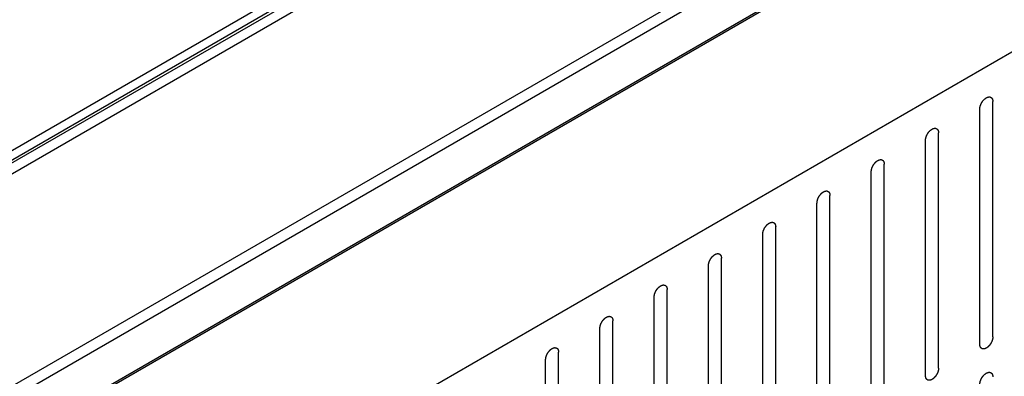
# Model space of a CAD drawing. Header units: inches. Extents: x 5 to 265, y 5 to 171.
# Tile 163 of 212: x 196.33 to 200.35, y 141.76 to 143.21. Entities that reach past the tile are written whole.
import ezdxf

# ---------------------------------------------------------------- set-up
doc = ezdxf.new("R2010")
doc.units = ezdxf.units.IN
doc.header["$LTSCALE"] = 14.96
doc.header["$MEASUREMENT"] = 0
doc.layers.get('0').update_dxf_attribs({"linetype": 'CONTINUOUS'})
doc.layers.add('03_ALL_AXES', color=7, linetype='CONTINUOUS')

msp = doc.modelspace()

# ---------------------------------------------------------------- linework, layer by layer
at = {"color": 7, "linetype": 'Continuous'}
for p, q in [((188.6146, 138.2434), (202.5742, 146.303)), ((188.6478, 138.2242), (202.6075, 146.2838)), ((188.7219, 138.2543), (202.5869, 146.2592)), ((188.7963, 138.2536), (202.6414, 146.247)), ((201.1777, 144.3083), (192.4697, 139.2808)), ((201.1848, 144.3042), (192.4769, 139.2767)), ((201.8407, 143.9256), (193.1327, 138.898)), ((200.2984, 141.9194), (200.2984, 142.8788)), ((200.2454, 141.8888), (200.2454, 142.8482)), ((200.0771, 141.7916), (200.0771, 142.751)), ((200.0241, 141.761), (200.0241, 142.7204)), ((199.8558, 141.6638), (199.8558, 142.6232)), ((199.8027, 141.6332), (199.8027, 142.5926)), ((199.6344, 141.5361), (199.6344, 142.4955)), ((199.5814, 141.5054), (199.5814, 142.4648)), ((199.3601, 141.3777), (199.3601, 142.3371)), ((199.4131, 141.4083), (199.4131, 142.3677)), ((199.1918, 141.2805), (199.1918, 142.2399)), ((199.1388, 141.2499), (199.1388, 142.2093)), ((198.9705, 141.1527), (198.9705, 142.1121)), ((198.9174, 141.1221), (198.9174, 142.0815)), ((198.7492, 141.0249), (198.7492, 141.9843)), ((198.6961, 140.9943), (198.6961, 141.9537)), ((198.5278, 140.8972), (198.5278, 141.8566)), ((198.4748, 140.8665), (198.4748, 141.8259))]:
    msp.add_line(p, q, dxfattribs=at)
for points in [[(200.2454, 142.8482), (200.2454, 142.8487), (200.2455, 142.8497), (200.2456, 142.8513), (200.2457, 142.8526), (200.2458, 142.8535), (200.2459, 142.854), (200.2459, 142.8544), (200.246, 142.8548), (200.2461, 142.8554), (200.2463, 142.8563), (200.2466, 142.8577), (200.247, 142.8591), (200.2472, 142.86), (200.2473, 142.8606), (200.2474, 142.861), (200.2475, 142.8614), (200.2477, 142.862), (200.2481, 142.8629), (200.2486, 142.8643), (200.2491, 142.8657), (200.2495, 142.8667), (200.2497, 142.8673), (200.2498, 142.8677), (200.25, 142.8681), (200.2503, 142.8686), (200.2508, 142.8696), (200.2515, 142.871), (200.2522, 142.8724), (200.2527, 142.8733), (200.2529, 142.8739), (200.2531, 142.8743), (200.2534, 142.8747), (200.2537, 142.8752), (200.2543, 142.8761), (200.2552, 142.8774), (200.256, 142.8786), (200.2566, 142.8795), (200.2569, 142.88), (200.2571, 142.8804), (200.2574, 142.8808), (200.2578, 142.8812), (200.2585, 142.882), (200.2594, 142.8831), (200.2604, 142.8843), (200.261, 142.8851), (200.2614, 142.8855), (200.2617, 142.8859), (200.262, 142.8862), (200.2624, 142.8865), (200.2632, 142.8872), (200.2642, 142.8882), (200.2652, 142.8891), (200.2659, 142.8898), (200.2664, 142.8902), (200.2667, 142.8905), (200.267, 142.8907), (200.2674, 142.891), (200.2682, 142.8915), (200.2693, 142.8923), (200.2704, 142.893), (200.2711, 142.8936), (200.2716, 142.8939), (200.2719, 142.8941), (200.2722, 142.8942), (200.2727, 142.8945), (200.2734, 142.8948), (200.2745, 142.8953), (200.2755, 142.8958), (200.2763, 142.8961), (200.2767, 142.8963), (200.2771, 142.8965), (200.2774, 142.8966), (200.2778, 142.8967), (200.2785, 142.8968), (200.2795, 142.8971), (200.2806, 142.8973), (200.2813, 142.8975), (200.2817, 142.8976), (200.282, 142.8977), (200.2823, 142.8976), (200.2827, 142.8976), (200.2833, 142.8976), (200.2843, 142.8975), (200.2852, 142.8975), (200.2859, 142.8975), (200.2863, 142.8975), (200.2866, 142.8975), (200.2868, 142.8974), (200.2872, 142.8972), (200.2878, 142.897), (200.2886, 142.8967), (200.2895, 142.8964), (200.2901, 142.8962), (200.2904, 142.896), (200.2907, 142.896), (200.2909, 142.8958), (200.2911, 142.8956), (200.2916, 142.8952), (200.2923, 142.8946), (200.293, 142.894), (200.2935, 142.8936), (200.2937, 142.8934), (200.294, 142.8933), (200.2941, 142.893), (200.2943, 142.8927), (200.2946, 142.8921), (200.2952, 142.8913), (200.2957, 142.8905), (200.296, 142.8899), (200.2962, 142.8896), (200.2964, 142.8894), (200.2965, 142.8891), (200.2966, 142.8887), (200.2968, 142.888), (200.2971, 142.887), (200.2975, 142.886), (200.2977, 142.8853), (200.2978, 142.8848), (200.2979, 142.8846), (200.2979, 142.8842), (200.298, 142.8837), (200.298, 142.8829), (200.2982, 142.8817), (200.2983, 142.8802), (200.2984, 142.8793), (200.2984, 142.8788)], [(200.0241, 142.7204), (200.0241, 142.7209), (200.0242, 142.722), (200.0243, 142.7235), (200.0244, 142.7248), (200.0245, 142.7257), (200.0245, 142.7262), (200.0245, 142.7266), (200.0247, 142.727), (200.0248, 142.7276), (200.025, 142.7286), (200.0253, 142.7299), (200.0256, 142.7313), (200.0258, 142.7323), (200.026, 142.7328), (200.026, 142.7332), (200.0262, 142.7336), (200.0264, 142.7342), (200.0268, 142.7352), (200.0273, 142.7366), (200.0278, 142.7379), (200.0281, 142.7389), (200.0283, 142.7395), (200.0285, 142.7399), (200.0287, 142.7403), (200.029, 142.7409), (200.0295, 142.7418), (200.0302, 142.7432), (200.0309, 142.7446), (200.0313, 142.7456), (200.0316, 142.7461), (200.0318, 142.7465), (200.0321, 142.7469), (200.0324, 142.7474), (200.033, 142.7483), (200.0338, 142.7496), (200.0347, 142.7509), (200.0352, 142.7517), (200.0356, 142.7522), (200.0358, 142.7526), (200.0361, 142.753), (200.0365, 142.7534), (200.0372, 142.7542), (200.0381, 142.7554), (200.0391, 142.7565), (200.0397, 142.7573), (200.0401, 142.7577), (200.0404, 142.7581), (200.0407, 142.7584), (200.0411, 142.7588), (200.0418, 142.7594), (200.0429, 142.7604), (200.0439, 142.7613), (200.0446, 142.762), (200.045, 142.7624), (200.0453, 142.7627), (200.0457, 142.7629), (200.0461, 142.7632), (200.0469, 142.7638), (200.048, 142.7645), (200.049, 142.7653), (200.0498, 142.7658), (200.0502, 142.7661), (200.0506, 142.7663), (200.0509, 142.7665), (200.0513, 142.7667), (200.0521, 142.767), (200.0532, 142.7675), (200.0542, 142.768), (200.055, 142.7684), (200.0554, 142.7686), (200.0557, 142.7687), (200.056, 142.7688), (200.0565, 142.7689), (200.0572, 142.769), (200.0582, 142.7693), (200.0592, 142.7695), (200.06, 142.7697), (200.0604, 142.7698), (200.0607, 142.7699), (200.061, 142.7698), (200.0613, 142.7698), (200.062, 142.7698), (200.063, 142.7698), (200.0639, 142.7697), (200.0646, 142.7697), (200.065, 142.7697), (200.0653, 142.7697), (200.0655, 142.7696), (200.0658, 142.7695), (200.0664, 142.7692), (200.0673, 142.7689), (200.0681, 142.7686), (200.0687, 142.7684), (200.0691, 142.7683), (200.0693, 142.7682), (200.0695, 142.768), (200.0698, 142.7678), (200.0703, 142.7674), (200.071, 142.7668), (200.0717, 142.7663), (200.0721, 142.7659), (200.0724, 142.7656), (200.0726, 142.7655), (200.0728, 142.7652), (200.073, 142.7649), (200.0733, 142.7643), (200.0738, 142.7635), (200.0743, 142.7627), (200.0747, 142.7622), (200.0749, 142.7618), (200.0751, 142.7616), (200.0751, 142.7613), (200.0753, 142.7609), (200.0755, 142.7602), (200.0758, 142.7592), (200.0761, 142.7582), (200.0764, 142.7575), (200.0765, 142.7571), (200.0766, 142.7568), (200.0766, 142.7564), (200.0767, 142.7559), (200.0767, 142.7551), (200.0768, 142.7539), (200.077, 142.7525), (200.0771, 142.7515), (200.0771, 142.751)], [(199.8027, 142.5926), (199.8028, 142.5931), (199.8029, 142.5942), (199.803, 142.5957), (199.8031, 142.597), (199.8032, 142.5979), (199.8032, 142.5985), (199.8032, 142.5988), (199.8033, 142.5993), (199.8035, 142.5998), (199.8037, 142.6008), (199.804, 142.6021), (199.8043, 142.6035), (199.8045, 142.6045), (199.8046, 142.605), (199.8047, 142.6054), (199.8049, 142.6059), (199.8051, 142.6064), (199.8054, 142.6074), (199.806, 142.6088), (199.8065, 142.6102), (199.8068, 142.6111), (199.807, 142.6117), (199.8072, 142.6121), (199.8074, 142.6125), (199.8077, 142.6131), (199.8081, 142.6141), (199.8088, 142.6154), (199.8095, 142.6168), (199.81, 142.6178), (199.8103, 142.6183), (199.8105, 142.6188), (199.8108, 142.6191), (199.8111, 142.6196), (199.8117, 142.6205), (199.8125, 142.6218), (199.8133, 142.6231), (199.8139, 142.624), (199.8143, 142.6245), (199.8145, 142.6249), (199.8148, 142.6252), (199.8152, 142.6256), (199.8158, 142.6264), (199.8168, 142.6276), (199.8177, 142.6287), (199.8184, 142.6295), (199.8188, 142.63), (199.8191, 142.6303), (199.8194, 142.6306), (199.8198, 142.631), (199.8205, 142.6316), (199.8215, 142.6326), (199.8226, 142.6336), (199.8233, 142.6342), (199.8237, 142.6346), (199.824, 142.6349), (199.8243, 142.6351), (199.8248, 142.6354), (199.8255, 142.636), (199.8266, 142.6367), (199.8277, 142.6375), (199.8285, 142.638), (199.8289, 142.6383), (199.8293, 142.6386), (199.8296, 142.6387), (199.83, 142.6389), (199.8308, 142.6392), (199.8318, 142.6397), (199.8329, 142.6402), (199.8337, 142.6406), (199.8341, 142.6408), (199.8344, 142.641), (199.8347, 142.641), (199.8351, 142.6411), (199.8358, 142.6413), (199.8369, 142.6415), (199.8379, 142.6417), (199.8386, 142.6419), (199.839, 142.642), (199.8394, 142.6421), (199.8396, 142.642), (199.84, 142.642), (199.8407, 142.642), (199.8416, 142.642), (199.8426, 142.6419), (199.8433, 142.6419), (199.8436, 142.6419), (199.8439, 142.6419), (199.8442, 142.6418), (199.8445, 142.6417), (199.8451, 142.6415), (199.846, 142.6412), (199.8468, 142.6408), (199.8474, 142.6406), (199.8477, 142.6405), (199.848, 142.6404), (199.8482, 142.6402), (199.8485, 142.64), (199.849, 142.6396), (199.8496, 142.639), (199.8503, 142.6385), (199.8508, 142.6381), (199.8511, 142.6378), (199.8513, 142.6377), (199.8514, 142.6374), (199.8516, 142.6371), (199.852, 142.6366), (199.8525, 142.6358), (199.853, 142.6349), (199.8534, 142.6344), (199.8536, 142.6341), (199.8538, 142.6338), (199.8538, 142.6335), (199.854, 142.6331), (199.8542, 142.6324), (199.8545, 142.6314), (199.8548, 142.6304), (199.855, 142.6297), (199.8551, 142.6293), (199.8553, 142.629), (199.8553, 142.6286), (199.8553, 142.6281), (199.8554, 142.6273), (199.8555, 142.6261), (199.8556, 142.6247), (199.8557, 142.6237), (199.8558, 142.6232)], [(199.5814, 142.4648), (199.5815, 142.4654), (199.5815, 142.4664), (199.5817, 142.468), (199.5818, 142.4693), (199.5818, 142.4702), (199.5819, 142.4707), (199.5819, 142.4711), (199.582, 142.4715), (199.5821, 142.472), (199.5824, 142.473), (199.5827, 142.4744), (199.583, 142.4757), (199.5832, 142.4767), (199.5833, 142.4772), (199.5834, 142.4777), (199.5836, 142.4781), (199.5838, 142.4786), (199.5841, 142.4796), (199.5846, 142.481), (199.5851, 142.4824), (199.5855, 142.4834), (199.5857, 142.4839), (199.5858, 142.4843), (199.5861, 142.4848), (199.5863, 142.4853), (199.5868, 142.4863), (199.5875, 142.4877), (199.5882, 142.489), (199.5887, 142.49), (199.589, 142.4906), (199.5892, 142.491), (199.5894, 142.4913), (199.5898, 142.4919), (199.5903, 142.4927), (199.5912, 142.494), (199.592, 142.4953), (199.5926, 142.4962), (199.5929, 142.4967), (199.5932, 142.4971), (199.5935, 142.4974), (199.5938, 142.4979), (199.5945, 142.4987), (199.5955, 142.4998), (199.5964, 142.5009), (199.5971, 142.5017), (199.5975, 142.5022), (199.5977, 142.5025), (199.5981, 142.5028), (199.5985, 142.5032), (199.5992, 142.5039), (199.6002, 142.5048), (199.6012, 142.5058), (199.602, 142.5065), (199.6024, 142.5068), (199.6027, 142.5071), (199.603, 142.5074), (199.6035, 142.5077), (199.6042, 142.5082), (199.6053, 142.5089), (199.6064, 142.5097), (199.6072, 142.5102), (199.6076, 142.5105), (199.6079, 142.5108), (199.6083, 142.5109), (199.6087, 142.5111), (199.6094, 142.5115), (199.6105, 142.512), (199.6116, 142.5125), (199.6123, 142.5128), (199.6128, 142.513), (199.6131, 142.5132), (199.6134, 142.5132), (199.6138, 142.5133), (199.6145, 142.5135), (199.6156, 142.5137), (199.6166, 142.514), (199.6173, 142.5141), (199.6177, 142.5142), (199.618, 142.5143), (199.6183, 142.5143), (199.6187, 142.5143), (199.6194, 142.5142), (199.6203, 142.5142), (199.6213, 142.5142), (199.6219, 142.5141), (199.6223, 142.5141), (199.6226, 142.5141), (199.6229, 142.514), (199.6232, 142.5139), (199.6238, 142.5137), (199.6246, 142.5134), (199.6255, 142.5131), (199.6261, 142.5128), (199.6264, 142.5127), (199.6267, 142.5126), (199.6269, 142.5124), (199.6272, 142.5122), (199.6276, 142.5118), (199.6283, 142.5113), (199.629, 142.5107), (199.6295, 142.5103), (199.6298, 142.5101), (199.63, 142.5099), (199.6301, 142.5097), (199.6303, 142.5093), (199.6307, 142.5088), (199.6312, 142.508), (199.6317, 142.5072), (199.6321, 142.5066), (199.6323, 142.5063), (199.6324, 142.5061), (199.6325, 142.5057), (199.6326, 142.5053), (199.6329, 142.5046), (199.6332, 142.5036), (199.6335, 142.5026), (199.6337, 142.5019), (199.6338, 142.5015), (199.6339, 142.5012), (199.634, 142.5008), (199.634, 142.5004), (199.6341, 142.4995), (199.6342, 142.4983), (199.6343, 142.4969), (199.6344, 142.4959), (199.6344, 142.4955)], [(199.3601, 142.3371), (199.3601, 142.3376), (199.3602, 142.3386), (199.3603, 142.3402), (199.3605, 142.3415), (199.3605, 142.3424), (199.3606, 142.3429), (199.3606, 142.3433), (199.3607, 142.3437), (199.3608, 142.3443), (199.361, 142.3452), (199.3613, 142.3466), (199.3617, 142.348), (199.3619, 142.3489), (199.362, 142.3495), (199.3621, 142.3499), (199.3622, 142.3503), (199.3624, 142.3509), (199.3628, 142.3518), (199.3633, 142.3532), (199.3638, 142.3546), (199.3642, 142.3556), (199.3644, 142.3561), (199.3645, 142.3566), (199.3647, 142.357), (199.365, 142.3575), (199.3655, 142.3585), (199.3662, 142.3599), (199.3669, 142.3613), (199.3674, 142.3622), (199.3677, 142.3628), (199.3678, 142.3632), (199.3681, 142.3636), (199.3684, 142.3641), (199.369, 142.365), (199.3699, 142.3662), (199.3707, 142.3675), (199.3713, 142.3684), (199.3716, 142.3689), (199.3718, 142.3693), (199.3721, 142.3696), (199.3725, 142.3701), (199.3732, 142.3709), (199.3741, 142.372), (199.3751, 142.3732), (199.3758, 142.374), (199.3761, 142.3744), (199.3764, 142.3748), (199.3767, 142.375), (199.3771, 142.3754), (199.3779, 142.3761), (199.3789, 142.3771), (199.3799, 142.378), (199.3806, 142.3787), (199.3811, 142.3791), (199.3814, 142.3794), (199.3817, 142.3796), (199.3821, 142.3799), (199.3829, 142.3804), (199.384, 142.3812), (199.3851, 142.3819), (199.3858, 142.3825), (199.3863, 142.3827), (199.3866, 142.383), (199.3869, 142.3831), (199.3874, 142.3833), (199.3881, 142.3837), (199.3892, 142.3842), (199.3903, 142.3847), (199.391, 142.385), (199.3914, 142.3852), (199.3918, 142.3854), (199.3921, 142.3854), (199.3925, 142.3855), (199.3932, 142.3857), (199.3942, 142.3859), (199.3953, 142.3862), (199.396, 142.3863), (199.3964, 142.3864), (199.3967, 142.3865), (199.397, 142.3865), (199.3974, 142.3865), (199.398, 142.3865), (199.399, 142.3864), (199.3999, 142.3864), (199.4006, 142.3864), (199.401, 142.3863), (199.4013, 142.3864), (199.4015, 142.3862), (199.4019, 142.3861), (199.4025, 142.3859), (199.4033, 142.3856), (199.4042, 142.3853), (199.4048, 142.3851), (199.4051, 142.3849), (199.4054, 142.3849), (199.4056, 142.3847), (199.4058, 142.3844), (199.4063, 142.384), (199.407, 142.3835), (199.4077, 142.3829), (199.4082, 142.3825), (199.4084, 142.3823), (199.4087, 142.3821), (199.4088, 142.3819), (199.409, 142.3816), (199.4094, 142.381), (199.4099, 142.3802), (199.4104, 142.3794), (199.4107, 142.3788), (199.4109, 142.3785), (199.4111, 142.3783), (199.4112, 142.378), (199.4113, 142.3776), (199.4115, 142.3768), (199.4118, 142.3758), (199.4122, 142.3748), (199.4124, 142.3741), (199.4125, 142.3737), (199.4126, 142.3734), (199.4126, 142.3731), (199.4127, 142.3726), (199.4128, 142.3717), (199.4129, 142.3705), (199.413, 142.3691), (199.4131, 142.3682), (199.4131, 142.3677)], [(199.1388, 142.2093), (199.1388, 142.2098), (199.1389, 142.2108), (199.139, 142.2124), (199.1391, 142.2137), (199.1392, 142.2146), (199.1392, 142.2151), (199.1393, 142.2155), (199.1394, 142.2159), (199.1395, 142.2165), (199.1397, 142.2174), (199.14, 142.2188), (199.1403, 142.2202), (199.1405, 142.2211), (199.1407, 142.2217), (199.1408, 142.2221), (199.1409, 142.2225), (199.1411, 142.2231), (199.1415, 142.224), (199.142, 142.2254), (199.1425, 142.2268), (199.1428, 142.2278), (199.1431, 142.2284), (199.1432, 142.2288), (199.1434, 142.2292), (199.1437, 142.2297), (199.1442, 142.2307), (199.1449, 142.2321), (199.1456, 142.2335), (199.146, 142.2344), (199.1463, 142.235), (199.1465, 142.2354), (199.1468, 142.2358), (199.1471, 142.2363), (199.1477, 142.2372), (199.1485, 142.2385), (199.1494, 142.2397), (199.1499, 142.2406), (199.1503, 142.2411), (199.1505, 142.2415), (199.1508, 142.2418), (199.1512, 142.2423), (199.1519, 142.2431), (199.1528, 142.2442), (199.1538, 142.2454), (199.1544, 142.2462), (199.1548, 142.2466), (199.1551, 142.247), (199.1554, 142.2473), (199.1558, 142.2476), (199.1565, 142.2483), (199.1576, 142.2493), (199.1586, 142.2502), (199.1593, 142.2509), (199.1597, 142.2513), (199.16, 142.2516), (199.1604, 142.2518), (199.1608, 142.2521), (199.1616, 142.2526), (199.1627, 142.2534), (199.1638, 142.2541), (199.1645, 142.2547), (199.165, 142.255), (199.1653, 142.2552), (199.1656, 142.2553), (199.166, 142.2556), (199.1668, 142.2559), (199.1679, 142.2564), (199.1689, 142.2569), (199.1697, 142.2572), (199.1701, 142.2574), (199.1704, 142.2576), (199.1707, 142.2577), (199.1712, 142.2578), (199.1719, 142.2579), (199.1729, 142.2582), (199.1739, 142.2584), (199.1747, 142.2586), (199.1751, 142.2586), (199.1754, 142.2587), (199.1757, 142.2587), (199.1761, 142.2587), (199.1767, 142.2587), (199.1777, 142.2586), (199.1786, 142.2586), (199.1793, 142.2586), (199.1797, 142.2586), (199.18, 142.2586), (199.1802, 142.2585), (199.1806, 142.2583), (199.1811, 142.2581), (199.182, 142.2578), (199.1828, 142.2575), (199.1834, 142.2573), (199.1838, 142.2571), (199.184, 142.2571), (199.1842, 142.2569), (199.1845, 142.2567), (199.185, 142.2563), (199.1857, 142.2557), (199.1864, 142.2551), (199.1868, 142.2547), (199.1871, 142.2545), (199.1873, 142.2544), (199.1875, 142.2541), (199.1877, 142.2538), (199.188, 142.2532), (199.1885, 142.2524), (199.189, 142.2516), (199.1894, 142.251), (199.1896, 142.2507), (199.1898, 142.2505), (199.1899, 142.2502), (199.19, 142.2498), (199.1902, 142.2491), (199.1905, 142.2481), (199.1908, 142.2471), (199.1911, 142.2464), (199.1912, 142.2459), (199.1913, 142.2457), (199.1913, 142.2453), (199.1914, 142.2448), (199.1914, 142.244), (199.1915, 142.2428), (199.1917, 142.2413), (199.1918, 142.2404), (199.1918, 142.2399)], [(198.9174, 142.0815), (198.9175, 142.082), (198.9176, 142.0831), (198.9177, 142.0846), (198.9178, 142.0859), (198.9179, 142.0868), (198.9179, 142.0873), (198.9179, 142.0877), (198.918, 142.0881), (198.9182, 142.0887), (198.9184, 142.0897), (198.9187, 142.091), (198.919, 142.0924), (198.9192, 142.0934), (198.9194, 142.0939), (198.9194, 142.0943), (198.9196, 142.0947), (198.9198, 142.0953), (198.9202, 142.0963), (198.9207, 142.0977), (198.9212, 142.099), (198.9215, 142.1), (198.9217, 142.1006), (198.9219, 142.101), (198.9221, 142.1014), (198.9224, 142.102), (198.9228, 142.1029), (198.9235, 142.1043), (198.9242, 142.1057), (198.9247, 142.1067), (198.925, 142.1072), (198.9252, 142.1076), (198.9255, 142.108), (198.9258, 142.1085), (198.9264, 142.1094), (198.9272, 142.1107), (198.928, 142.1119), (198.9286, 142.1128), (198.929, 142.1133), (198.9292, 142.1137), (198.9295, 142.1141), (198.9299, 142.1145), (198.9305, 142.1153), (198.9315, 142.1165), (198.9324, 142.1176), (198.9331, 142.1184), (198.9335, 142.1188), (198.9338, 142.1192), (198.9341, 142.1195), (198.9345, 142.1199), (198.9352, 142.1205), (198.9362, 142.1215), (198.9373, 142.1224), (198.938, 142.1231), (198.9384, 142.1235), (198.9387, 142.1238), (198.939, 142.124), (198.9395, 142.1243), (198.9402, 142.1248), (198.9413, 142.1256), (198.9424, 142.1264), (198.9432, 142.1269), (198.9436, 142.1272), (198.944, 142.1274), (198.9443, 142.1276), (198.9447, 142.1278), (198.9455, 142.1281), (198.9465, 142.1286), (198.9476, 142.1291), (198.9484, 142.1295), (198.9488, 142.1297), (198.9491, 142.1298), (198.9494, 142.1299), (198.9498, 142.13), (198.9506, 142.1301), (198.9516, 142.1304), (198.9526, 142.1306), (198.9533, 142.1308), (198.9538, 142.1309), (198.9541, 142.131), (198.9543, 142.1309), (198.9547, 142.1309), (198.9554, 142.1309), (198.9564, 142.1309), (198.9573, 142.1308), (198.958, 142.1308), (198.9583, 142.1308), (198.9586, 142.1308), (198.9589, 142.1307), (198.9592, 142.1306), (198.9598, 142.1303), (198.9607, 142.13), (198.9615, 142.1297), (198.9621, 142.1295), (198.9625, 142.1294), (198.9627, 142.1293), (198.9629, 142.1291), (198.9632, 142.1289), (198.9637, 142.1285), (198.9644, 142.1279), (198.965, 142.1273), (198.9655, 142.127), (198.9658, 142.1267), (198.966, 142.1266), (198.9661, 142.1263), (198.9664, 142.126), (198.9667, 142.1254), (198.9672, 142.1246), (198.9677, 142.1238), (198.9681, 142.1233), (198.9683, 142.1229), (198.9685, 142.1227), (198.9685, 142.1224), (198.9687, 142.122), (198.9689, 142.1213), (198.9692, 142.1203), (198.9695, 142.1193), (198.9697, 142.1186), (198.9699, 142.1182), (198.97, 142.1179), (198.97, 142.1175), (198.97, 142.117), (198.9701, 142.1162), (198.9702, 142.115), (198.9703, 142.1135), (198.9704, 142.1126), (198.9705, 142.1121)], [(198.6961, 141.9537), (198.6962, 141.9542), (198.6962, 141.9553), (198.6964, 141.9568), (198.6965, 141.9581), (198.6965, 141.959), (198.6966, 141.9596), (198.6966, 141.9599), (198.6967, 141.9604), (198.6968, 141.9609), (198.6971, 141.9619), (198.6974, 141.9632), (198.6977, 141.9646), (198.6979, 141.9656), (198.698, 141.9661), (198.6981, 141.9665), (198.6983, 141.967), (198.6985, 141.9675), (198.6988, 141.9685), (198.6993, 141.9699), (198.6998, 141.9713), (198.7002, 141.9722), (198.7004, 141.9728), (198.7005, 141.9732), (198.7008, 141.9736), (198.701, 141.9742), (198.7015, 141.9751), (198.7022, 141.9765), (198.7029, 141.9779), (198.7034, 141.9789), (198.7037, 141.9794), (198.7039, 141.9799), (198.7041, 141.9802), (198.7045, 141.9807), (198.7051, 141.9816), (198.7059, 141.9829), (198.7067, 141.9842), (198.7073, 141.9851), (198.7076, 141.9856), (198.7079, 141.986), (198.7082, 141.9863), (198.7085, 141.9867), (198.7092, 141.9875), (198.7102, 141.9887), (198.7111, 141.9898), (198.7118, 141.9906), (198.7122, 141.9911), (198.7124, 141.9914), (198.7128, 141.9917), (198.7132, 141.9921), (198.7139, 141.9927), (198.7149, 141.9937), (198.716, 141.9947), (198.7167, 141.9953), (198.7171, 141.9957), (198.7174, 141.996), (198.7177, 141.9962), (198.7182, 141.9965), (198.7189, 141.9971), (198.72, 141.9978), (198.7211, 141.9986), (198.7219, 141.9991), (198.7223, 141.9994), (198.7226, 141.9997), (198.723, 141.9998), (198.7234, 142), (198.7241, 142.0003), (198.7252, 142.0008), (198.7263, 142.0013), (198.727, 142.0017), (198.7275, 142.0019), (198.7278, 142.0021), (198.7281, 142.0021), (198.7285, 142.0022), (198.7292, 142.0024), (198.7303, 142.0026), (198.7313, 142.0028), (198.732, 142.003), (198.7324, 142.0031), (198.7327, 142.0032), (198.733, 142.0031), (198.7334, 142.0031), (198.7341, 142.0031), (198.735, 142.0031), (198.736, 142.003), (198.7366, 142.003), (198.737, 142.003), (198.7373, 142.003), (198.7376, 142.0029), (198.7379, 142.0028), (198.7385, 142.0026), (198.7393, 142.0022), (198.7402, 142.0019), (198.7408, 142.0017), (198.7411, 142.0016), (198.7414, 142.0015), (198.7416, 142.0013), (198.7419, 142.0011), (198.7423, 142.0007), (198.743, 142.0001), (198.7437, 141.9996), (198.7442, 141.9992), (198.7445, 141.9989), (198.7447, 141.9988), (198.7448, 141.9985), (198.745, 141.9982), (198.7454, 141.9977), (198.7459, 141.9969), (198.7464, 141.996), (198.7468, 141.9955), (198.747, 141.9952), (198.7471, 141.9949), (198.7472, 141.9946), (198.7473, 141.9942), (198.7476, 141.9935), (198.7479, 141.9925), (198.7482, 141.9915), (198.7484, 141.9908), (198.7485, 141.9904), (198.7486, 141.9901), (198.7487, 141.9897), (198.7487, 141.9892), (198.7488, 141.9884), (198.7489, 141.9872), (198.749, 141.9858), (198.7491, 141.9848), (198.7492, 141.9843)], [(200.2984, 141.9194), (200.2984, 141.9189), (200.2983, 141.9178), (200.2982, 141.9163), (200.2981, 141.915), (200.298, 141.9141), (200.2979, 141.9136), (200.2979, 141.9132), (200.2978, 141.9128), (200.2977, 141.9122), (200.2975, 141.9112), (200.2972, 141.9099), (200.2969, 141.9085), (200.2966, 141.9075), (200.2965, 141.907), (200.2964, 141.9066), (200.2963, 141.9062), (200.2961, 141.9056), (200.2957, 141.9046), (200.2952, 141.9032), (200.2947, 141.9018), (200.2943, 141.9009), (200.2941, 141.9003), (200.294, 141.8999), (200.2938, 141.8995), (200.2935, 141.8989), (200.293, 141.898), (200.2923, 141.8966), (200.2916, 141.8952), (200.2911, 141.8942), (200.2909, 141.8937), (200.2907, 141.8933), (200.2904, 141.8929), (200.2901, 141.8924), (200.2895, 141.8915), (200.2887, 141.8902), (200.2878, 141.8889), (200.2872, 141.8881), (200.2869, 141.8876), (200.2867, 141.8872), (200.2864, 141.8868), (200.286, 141.8864), (200.2853, 141.8856), (200.2844, 141.8844), (200.2834, 141.8833), (200.2828, 141.8825), (200.2824, 141.8821), (200.2821, 141.8817), (200.2818, 141.8814), (200.2814, 141.881), (200.2806, 141.8804), (200.2796, 141.8794), (200.2786, 141.8785), (200.2779, 141.8778), (200.2775, 141.8774), (200.2771, 141.8771), (200.2768, 141.8769), (200.2764, 141.8766), (200.2756, 141.876), (200.2745, 141.8753), (200.2734, 141.8745), (200.2727, 141.874), (200.2722, 141.8737), (200.2719, 141.8735), (200.2716, 141.8733), (200.2711, 141.8731), (200.2704, 141.8728), (200.2693, 141.8723), (200.2683, 141.8718), (200.2675, 141.8714), (200.2671, 141.8712), (200.2667, 141.8711), (200.2664, 141.871), (200.266, 141.8709), (200.2653, 141.8708), (200.2643, 141.8705), (200.2632, 141.8703), (200.2625, 141.8701), (200.2621, 141.87), (200.2618, 141.8699), (200.2615, 141.87), (200.2611, 141.87), (200.2605, 141.87), (200.2595, 141.87), (200.2586, 141.8701), (200.2579, 141.8701), (200.2575, 141.8701), (200.2572, 141.8701), (200.257, 141.8702), (200.2566, 141.8703), (200.256, 141.8706), (200.2552, 141.8709), (200.2543, 141.8712), (200.2537, 141.8714), (200.2534, 141.8715), (200.2531, 141.8716), (200.2529, 141.8718), (200.2527, 141.872), (200.2522, 141.8724), (200.2515, 141.873), (200.2508, 141.8735), (200.2503, 141.8739), (200.2501, 141.8742), (200.2499, 141.8743), (200.2497, 141.8746), (200.2495, 141.8749), (200.2492, 141.8755), (200.2486, 141.8763), (200.2481, 141.8771), (200.2478, 141.8776), (200.2476, 141.878), (200.2474, 141.8782), (200.2473, 141.8785), (200.2472, 141.8789), (200.247, 141.8796), (200.2467, 141.8806), (200.2464, 141.8816), (200.2461, 141.8823), (200.246, 141.8827), (200.2459, 141.883), (200.2459, 141.8834), (200.2458, 141.8839), (200.2458, 141.8847), (200.2456, 141.8859), (200.2455, 141.8873), (200.2454, 141.8883), (200.2454, 141.8888)], [(198.4748, 141.8259), (198.4748, 141.8265), (198.4749, 141.8275), (198.475, 141.8291), (198.4752, 141.8304), (198.4752, 141.8313), (198.4753, 141.8318), (198.4753, 141.8322), (198.4754, 141.8326), (198.4755, 141.8331), (198.4757, 141.8341), (198.476, 141.8355), (198.4764, 141.8368), (198.4766, 141.8378), (198.4767, 141.8383), (198.4768, 141.8388), (198.477, 141.8392), (198.4771, 141.8397), (198.4775, 141.8407), (198.478, 141.8421), (198.4785, 141.8435), (198.4789, 141.8445), (198.4791, 141.845), (198.4792, 141.8454), (198.4794, 141.8458), (198.4797, 141.8464), (198.4802, 141.8474), (198.4809, 141.8488), (198.4816, 141.8501), (198.4821, 141.8511), (198.4824, 141.8517), (198.4826, 141.8521), (198.4828, 141.8524), (198.4831, 141.853), (198.4837, 141.8538), (198.4846, 141.8551), (198.4854, 141.8564), (198.486, 141.8573), (198.4863, 141.8578), (198.4866, 141.8582), (198.4869, 141.8585), (198.4872, 141.859), (198.4879, 141.8598), (198.4888, 141.8609), (198.4898, 141.862), (198.4905, 141.8628), (198.4908, 141.8633), (198.4911, 141.8636), (198.4914, 141.8639), (198.4918, 141.8643), (198.4926, 141.865), (198.4936, 141.8659), (198.4946, 141.8669), (198.4953, 141.8676), (198.4958, 141.8679), (198.4961, 141.8682), (198.4964, 141.8685), (198.4968, 141.8688), (198.4976, 141.8693), (198.4987, 141.87), (198.4998, 141.8708), (198.5005, 141.8713), (198.501, 141.8716), (198.5013, 141.8719), (198.5016, 141.872), (198.5021, 141.8722), (198.5028, 141.8726), (198.5039, 141.8731), (198.505, 141.8736), (198.5057, 141.8739), (198.5061, 141.8741), (198.5065, 141.8743), (198.5068, 141.8743), (198.5072, 141.8744), (198.5079, 141.8746), (198.5089, 141.8748), (198.51, 141.8751), (198.5107, 141.8752), (198.5111, 141.8753), (198.5114, 141.8754), (198.5117, 141.8754), (198.5121, 141.8754), (198.5127, 141.8753), (198.5137, 141.8753), (198.5147, 141.8753), (198.5153, 141.8752), (198.5157, 141.8752), (198.516, 141.8752), (198.5162, 141.8751), (198.5166, 141.875), (198.5172, 141.8748), (198.518, 141.8745), (198.5189, 141.8742), (198.5195, 141.8739), (198.5198, 141.8738), (198.5201, 141.8737), (198.5203, 141.8735), (198.5205, 141.8733), (198.521, 141.8729), (198.5217, 141.8724), (198.5224, 141.8718), (198.5229, 141.8714), (198.5231, 141.8712), (198.5234, 141.871), (198.5235, 141.8708), (198.5237, 141.8704), (198.5241, 141.8699), (198.5246, 141.8691), (198.5251, 141.8683), (198.5254, 141.8677), (198.5256, 141.8674), (198.5258, 141.8672), (198.5259, 141.8668), (198.526, 141.8664), (198.5262, 141.8657), (198.5266, 141.8647), (198.5269, 141.8637), (198.5271, 141.863), (198.5272, 141.8626), (198.5273, 141.8623), (198.5273, 141.8619), (198.5274, 141.8615), (198.5275, 141.8606), (198.5276, 141.8594), (198.5277, 141.858), (198.5278, 141.857), (198.5278, 141.8566)], [(200.0771, 141.7916), (200.0771, 141.7911), (200.077, 141.7901), (200.0768, 141.7885), (200.0767, 141.7872), (200.0767, 141.7863), (200.0766, 141.7858), (200.0766, 141.7854), (200.0765, 141.785), (200.0764, 141.7844), (200.0762, 141.7835), (200.0758, 141.7821), (200.0755, 141.7807), (200.0753, 141.7798), (200.0752, 141.7792), (200.0751, 141.7788), (200.0749, 141.7784), (200.0747, 141.7778), (200.0744, 141.7769), (200.0739, 141.7755), (200.0734, 141.7741), (200.073, 141.7731), (200.0728, 141.7725), (200.0727, 141.7721), (200.0725, 141.7717), (200.0722, 141.7712), (200.0717, 141.7702), (200.071, 141.7688), (200.0703, 141.7674), (200.0698, 141.7665), (200.0695, 141.7659), (200.0693, 141.7655), (200.0691, 141.7651), (200.0687, 141.7646), (200.0682, 141.7637), (200.0673, 141.7624), (200.0665, 141.7612), (200.0659, 141.7603), (200.0656, 141.7598), (200.0653, 141.7594), (200.065, 141.759), (200.0647, 141.7586), (200.064, 141.7578), (200.063, 141.7567), (200.0621, 141.7555), (200.0614, 141.7547), (200.0611, 141.7543), (200.0608, 141.7539), (200.0605, 141.7536), (200.06, 141.7533), (200.0593, 141.7526), (200.0583, 141.7516), (200.0573, 141.7507), (200.0565, 141.75), (200.0561, 141.7496), (200.0558, 141.7493), (200.0555, 141.7491), (200.0551, 141.7488), (200.0543, 141.7483), (200.0532, 141.7475), (200.0521, 141.7468), (200.0513, 141.7462), (200.0509, 141.7459), (200.0506, 141.7457), (200.0503, 141.7456), (200.0498, 141.7453), (200.0491, 141.745), (200.048, 141.7445), (200.0469, 141.744), (200.0462, 141.7437), (200.0458, 141.7435), (200.0454, 141.7433), (200.0451, 141.7432), (200.0447, 141.7431), (200.044, 141.743), (200.0429, 141.7427), (200.0419, 141.7425), (200.0412, 141.7423), (200.0408, 141.7422), (200.0405, 141.7421), (200.0402, 141.7422), (200.0398, 141.7422), (200.0391, 141.7422), (200.0382, 141.7423), (200.0372, 141.7423), (200.0366, 141.7423), (200.0362, 141.7423), (200.0359, 141.7423), (200.0357, 141.7424), (200.0353, 141.7426), (200.0347, 141.7428), (200.0339, 141.7431), (200.033, 141.7434), (200.0324, 141.7436), (200.0321, 141.7438), (200.0318, 141.7438), (200.0316, 141.744), (200.0313, 141.7442), (200.0309, 141.7446), (200.0302, 141.7452), (200.0295, 141.7458), (200.029, 141.7462), (200.0288, 141.7464), (200.0285, 141.7465), (200.0284, 141.7468), (200.0282, 141.7471), (200.0278, 141.7477), (200.0273, 141.7485), (200.0268, 141.7493), (200.0265, 141.7498), (200.0263, 141.7502), (200.0261, 141.7504), (200.026, 141.7507), (200.0259, 141.7511), (200.0257, 141.7518), (200.0253, 141.7528), (200.025, 141.7538), (200.0248, 141.7545), (200.0247, 141.755), (200.0246, 141.7552), (200.0246, 141.7556), (200.0245, 141.7561), (200.0244, 141.7569), (200.0243, 141.7581), (200.0242, 141.7596), (200.0241, 141.7605), (200.0241, 141.761)], [(200.2454, 141.7255), (200.2454, 141.726), (200.2455, 141.727), (200.2456, 141.7286), (200.2457, 141.7299), (200.2458, 141.7308), (200.2459, 141.7313), (200.2459, 141.7317), (200.246, 141.7321), (200.2461, 141.7327), (200.2463, 141.7336), (200.2466, 141.735), (200.247, 141.7364), (200.2472, 141.7373), (200.2473, 141.7379), (200.2474, 141.7383), (200.2475, 141.7387), (200.2477, 141.7393), (200.2481, 141.7403), (200.2486, 141.7416), (200.2491, 141.743), (200.2495, 141.744), (200.2497, 141.7446), (200.2498, 141.745), (200.25, 141.7454), (200.2503, 141.746), (200.2508, 141.7469), (200.2515, 141.7483), (200.2522, 141.7497), (200.2527, 141.7507), (200.2529, 141.7512), (200.2531, 141.7516), (200.2534, 141.752), (200.2537, 141.7525), (200.2543, 141.7534), (200.2552, 141.7547), (200.256, 141.7559), (200.2566, 141.7568), (200.2569, 141.7573), (200.2571, 141.7577), (200.2574, 141.7581), (200.2578, 141.7585), (200.2585, 141.7593), (200.2594, 141.7605), (200.2604, 141.7616), (200.261, 141.7624), (200.2614, 141.7628), (200.2617, 141.7632), (200.262, 141.7635), (200.2624, 141.7639), (200.2632, 141.7645), (200.2642, 141.7655), (200.2652, 141.7664), (200.2659, 141.7671), (200.2664, 141.7675), (200.2667, 141.7678), (200.267, 141.768), (200.2674, 141.7683), (200.2682, 141.7688), (200.2693, 141.7696), (200.2704, 141.7704), (200.2711, 141.7709), (200.2716, 141.7712), (200.2719, 141.7714), (200.2722, 141.7716), (200.2727, 141.7718), (200.2734, 141.7721), (200.2745, 141.7726), (200.2755, 141.7731), (200.2763, 141.7735), (200.2767, 141.7736), (200.2771, 141.7738), (200.2774, 141.7739), (200.2778, 141.774), (200.2785, 141.7741), (200.2795, 141.7744), (200.2806, 141.7746), (200.2813, 141.7748), (200.2817, 141.7749), (200.282, 141.775), (200.2823, 141.7749), (200.2827, 141.7749), (200.2833, 141.7749), (200.2843, 141.7749), (200.2852, 141.7748), (200.2859, 141.7748), (200.2863, 141.7748), (200.2866, 141.7748), (200.2868, 141.7747), (200.2872, 141.7746), (200.2878, 141.7743), (200.2886, 141.774), (200.2895, 141.7737), (200.2901, 141.7735), (200.2904, 141.7734), (200.2907, 141.7733), (200.2909, 141.7731), (200.2911, 141.7729), (200.2916, 141.7725), (200.2923, 141.7719), (200.293, 141.7713), (200.2935, 141.7709), (200.2937, 141.7707), (200.294, 141.7706), (200.2941, 141.7703), (200.2943, 141.77), (200.2946, 141.7694), (200.2952, 141.7686), (200.2957, 141.7678), (200.296, 141.7673), (200.2962, 141.7669), (200.2964, 141.7667), (200.2965, 141.7664), (200.2966, 141.766), (200.2968, 141.7653), (200.2971, 141.7643), (200.2975, 141.7633), (200.2977, 141.7626), (200.2978, 141.7622), (200.2979, 141.7619), (200.2979, 141.7615), (200.298, 141.761), (200.298, 141.7602), (200.2982, 141.759), (200.2983, 141.7575), (200.2984, 141.7566), (200.2984, 141.7561)]]:
    msp.add_open_spline(points, degree=3, knots=[0, 0, 0, 0, 0.015625, 0.03125, 0.046875, 0.054688, 0.058594, 0.0625, 0.066406, 0.070312, 0.078125, 0.09375, 0.109375, 0.117188, 0.121094, 0.125, 0.128906, 0.132812, 0.140625, 0.15625, 0.171875, 0.179688, 0.183594, 0.1875, 0.191406, 0.195312, 0.203125, 0.21875, 0.234375, 0.242188, 0.246094, 0.25, 0.253906, 0.257812, 0.265625, 0.28125, 0.296875, 0.304688, 0.308594, 0.3125, 0.316406, 0.320312, 0.328125, 0.34375, 0.359375, 0.367188, 0.371094, 0.375, 0.378906, 0.382812, 0.390625, 0.40625, 0.421875, 0.429688, 0.433594, 0.4375, 0.441406, 0.445312, 0.453125, 0.46875, 0.484375, 0.492188, 0.496094, 0.5, 0.503906, 0.507812, 0.515625, 0.53125, 0.546875, 0.554688, 0.558594, 0.5625, 0.566406, 0.570312, 0.578125, 0.59375, 0.609375, 0.617188, 0.621094, 0.625, 0.628906, 0.632812, 0.640625, 0.65625, 0.671875, 0.679688, 0.683594, 0.6875, 0.691406, 0.695312, 0.703125, 0.71875, 0.734375, 0.742188, 0.746094, 0.75, 0.753906, 0.757812, 0.765625, 0.78125, 0.796875, 0.804688, 0.808594, 0.8125, 0.816406, 0.820312, 0.828125, 0.84375, 0.859375, 0.867188, 0.871094, 0.875, 0.878906, 0.882812, 0.890625, 0.90625, 0.921875, 0.929688, 0.933594, 0.9375, 0.941406, 0.945312, 0.953125, 0.96875, 0.984375, 1, 1, 1, 1], dxfattribs=at)
at = {"layer": '03_ALL_AXES', "color": 7, "linetype": 'Continuous'}
for p, q in [((192.2728, 139.3945), (201.0232, 144.4465)), ((192.3152, 139.37), (201.0232, 144.3975))]:
    msp.add_line(p, q, dxfattribs=at)

doc.saveas('drawing.dxf')
